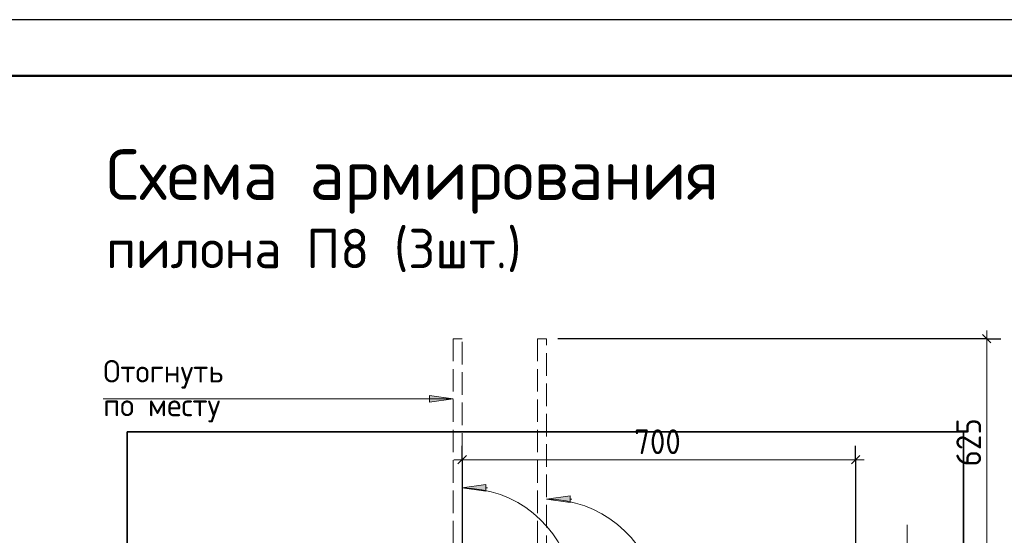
# Model space of a CAD drawing. Header units: millimetres. Extents: x 0 to 42000, y 0 to 29700.
# Tile 9 of 21: x 12561 to 21321, y 25115 to 29700. Entities that reach past the tile are written whole.
import ezdxf

# ---------------------------------------------------------------- set-up
doc = ezdxf.new("R2010")
doc.units = ezdxf.units.MM
doc.linetypes.add('______2', pattern=[270, 200, -70])
for name, color, linetype, lineweight in [('Standard', 7, 'Continuous', 25), ('Заголовок чертежа', 7, 'Continuous', 25), ('Позиционная метка диаметр_ шаг', 7, 'Continuous', 13), ('Примечания', 7, 'Continuous', 13)]:
    doc.layers.add(name, color=color, linetype=linetype, lineweight=lineweight)
doc.styles.add('ISOCPEUR', font='txt')

msp = doc.modelspace()

# ---------------------------------------------------------------- hatches: boundary and pattern name
at = {"layer": 'Примечания', "linetype": 'Continuous', "lineweight": 13, "transparency": 33554687}
for points in [[(16208, 26299), (16418, 26329), (16208, 26359)], [(16708, 25565.6), (16498, 25535.6), (16708, 25505.6)], [(17458, 25465.6), (17248, 25435.6), (17458, 25405.6)]]:
    msp.add_hatch(color=7, dxfattribs=at).paths.add_polyline_path(points)

# ---------------------------------------------------------------- linework, layer by layer
at = {"layer": 'Standard', "color": 7, "linetype": 'Continuous', "lineweight": 25, "transparency": 33554687}
for p, q in [((21126.8, 26899.9), (21201.8, 26824.9)), ((16535.5, 25824.1), (16460.5, 25749.1)), ((20035.5, 25824.1), (19960.5, 25749.1))]:
    msp.add_line(p, q, dxfattribs=at)
at = {"layer": 'Standard', "color": 7, "linetype": 'Continuous', "lineweight": 13, "transparency": 33554687}
for p, q in [((21164.3, 26862.4), (21164.3, 26937.3)), ((16498, 25786.6), (16423, 25786.6)), ((19998, 25786.6), (16498, 25786.6)), ((19998, 25786.6), (20073, 25786.6))]:
    msp.add_line(p, q, dxfattribs=at)
at = {"layer": 'Standard', "color": 7, "linetype": 'Continuous', "lineweight": -3, "transparency": 33554687}
for p, q in [((21164.3, 26862.4), (17348, 26862.4)), ((21164.3, 26862.4), (21039.3, 26862.4)), ((21164.3, 26862.4), (21289.3, 26862.4)), ((16498, 25786.6), (16498, 25911.6)), ((19998, 25786.6), (19998, 25911.6)), ((16498, 25786.6), (16498, 25661.6)), ((16498, 25786.6), (16498, 24836.8)), ((19998, 25786.6), (19998, 25661.6)), ((19998, 25786.6), (19998, 24836.8))]:
    msp.add_line(p, q, dxfattribs=at)
at = {"layer": 'Standard', "color": 7, "linetype": 'Continuous', "lineweight": 25, "transparency": 33554687}
msp.add_lwpolyline([(0, 0), (42000, 0), (42000, 29700), (0, 29700), (0, 0)], close=True, dxfattribs=at)
at = {"layer": 'Standard', "color": 7, "linetype": 'Continuous', "lineweight": 50, "transparency": 33554687}
msp.add_lwpolyline([(2000, 29200), (41500, 29200), (41500, 500), (2000, 500), (2000, 29200)], close=True, dxfattribs=at)
at = {"layer": 'Standard', "color": 7, "linetype": 'Continuous', "lineweight": 35, "transparency": 33554687}
msp.add_lwpolyline([(23000, 29200), (2000, 29200), (2000, 500), (23000, 500), (23000, 29200)], dxfattribs=at)
at = {"layer": 'Standard', "color": 7, "linetype": 'Continuous', "lineweight": 13, "transparency": 33554687}
msp.add_lwpolyline([(21164.3, 26862.4), (21164.3, 25691.6), (21164.3, 25691.6), (21164.3, 25031.8)], dxfattribs=at)
at = {"layer": 'Standard', "color": 254, "linetype": 'Continuous', "lineweight": 35, "true_color": 0xc4c4ff, "transparency": 33554687}
msp.add_lwpolyline([(13518, 3631.8), (20958, 3631.8), (20958, 26033.4), (13518, 26033.4), (13518, 3631.8)], dxfattribs=at)
at = {"layer": 'Примечания', "color": 7, "linetype": '______2', "lineweight": 13, "transparency": 33554687}
for p, q in [((16498, 26862.4), (16418, 26862.4)), ((16418, 26862.4), (16418, 24462.4)), ((16498, 24474.1), (16498, 26862.4)), ((17248, 26862.4), (17168, 26862.4)), ((17168, 26862.4), (17168, 24362.4)), ((17248, 24374.1), (17248, 26862.4))]:
    msp.add_line(p, q, dxfattribs=at)
at = {"layer": 'Примечания', "color": 7, "linetype": 'Continuous', "lineweight": 13, "transparency": 33554687}
for p, q in [((16208, 26329), (16193, 26329)), ((16418, 26329), (16208, 26359)), ((16208, 26359), (16208, 26299)), ((16208, 26299), (16418, 26329)), ((16418, 26329), (16418, 26329)), ((16418, 26329), (16418, 26329)), ((16418, 26329), (16418, 26329)), ((16708, 25565.6), (16498, 25535.6)), ((16498, 25535.6), (16498, 25535.6)), ((16498, 25535.6), (16498, 25535.6)), ((16498, 25535.6), (16498, 25535.6)), ((16498, 25535.6), (16708, 25505.6)), ((16708, 25505.6), (16708, 25565.6)), ((16708, 25535.6), (16723, 25535.6)), ((17458, 25465.6), (17248, 25435.6)), ((17248, 25435.6), (17248, 25435.6)), ((17248, 25435.6), (17248, 25435.6)), ((17248, 25435.6), (17248, 25435.6)), ((17248, 25435.6), (17458, 25405.6)), ((17458, 25405.6), (17458, 25465.6)), ((17458, 25435.6), (17473, 25435.6)), ((20458, 25206.8), (20458, 24572.3))]:
    msp.add_line(p, q, dxfattribs=at)
msp.add_lwpolyline([(13304.6, 26329), (15623, 26329), (15868, 26329), (16418, 26329)], dxfattribs=at)
for centre in [(16498, 24535.6), (17248, 24435.6)]:
    msp.add_arc(centre, 1000, 11.60302, 90, dxfattribs=at)

# ---------------------------------------------------------------- texts
at = {"layer": 'Standard', "color": 7, "linetype": 'Continuous', "lineweight": 25, "transparency": 33554687, "insert": (21114.3, 25727.1), "char_height": 220, "width": 561.988, "attachment_point": 7, "rotation": 90, "style": 'ISOCPEUR'}
msp.add_mtext('\\W0.91;625', dxfattribs=at)
at = {"layer": 'Standard', "color": 7, "linetype": 'Continuous', "lineweight": 25, "transparency": 33554687, "insert": (18028, 25836.6), "char_height": 220, "width": 561.981, "attachment_point": 7, "style": 'ISOCPEUR'}
msp.add_mtext('\\W0.91;700', dxfattribs=at)
at = {"layer": 'Заголовок чертежа', "color": 7, "linetype": 'Continuous', "lineweight": 50, "transparency": 33554687, "attachment_point": 7, "style": 'ISOCPEUR'}
for s, insert, char_height, width in [('\\W0.98;Схема армирования', (13329.6, 27975), 450, 5752.748), ('\\W0.98;пилона П8 (3шт.)', (13329.6, 27455.2), 350, 3879.783)]:
    msp.add_mtext(s, dxfattribs=dict(at, insert=insert, char_height=char_height, width=width))
at = {"layer": 'Позиционная метка диаметр_ шаг', "color": 7, "linetype": 'Continuous', "lineweight": 18, "transparency": 33554687, "char_height": 200, "attachment_point": 7, "style": 'ISOCPEUR'}
for s, insert, width in [('\\W0.97;Отогнуть', (13304.6, 26419), 1316.063), ('\\W0.97;по месту', (13304.6, 26119), 1236.083)]:
    msp.add_mtext(s, dxfattribs=dict(at, insert=insert, width=width))

doc.saveas('drawing.dxf')
